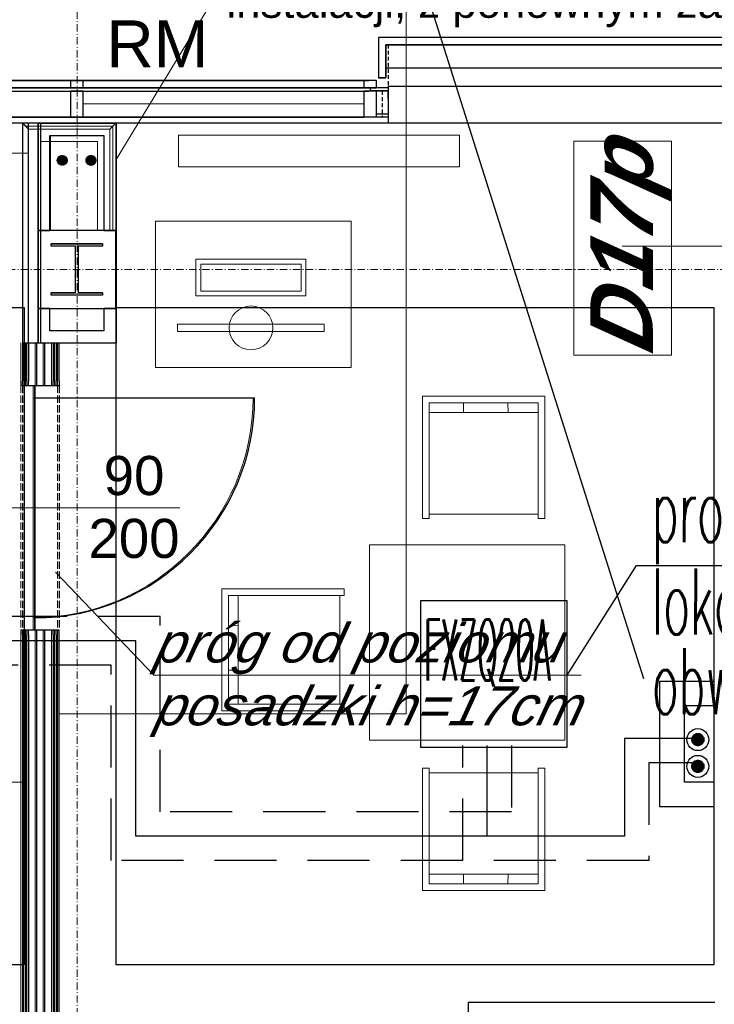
# Model space of a CAD drawing. Header units: millimetres. Extents: x -8642 to 28269, y -6609 to 3701.
# Tile 248 of 256: x 6457 to 6741, y -301 to 102. Entities that reach past the tile are written whole.
import ezdxf
from ezdxf.enums import TextEntityAlignment as Align

# ---------------------------------------------------------------- set-up
doc = ezdxf.new("R2010")
doc.units = ezdxf.units.MM
doc.header["$LTSCALE"] = 1000
doc.header["$MEASUREMENT"] = 0
for name, pattern in [('DASHED', [19.05, 12.7, -6.35]), ('rzut 1 pietra$0$ArchiTECH.PC 1. Line Type', [0.004, 0.003, -0.001]), ('rzut 1 pietra$0$ArchiTECH.PC 2. Line Type', [0.0025, 0.0015, -0.001]), ('rzut 1 pietra$0$ArchiTECH.PC 5. Line Type', [0.0053, 0.003, -0.001, 0.0003, -0.001]), ('rzut 1 pietra$0$ArchiTECH.PC Solid Line Type', [0]), ('SUFIT_1 PIETRO$0$ArchiTECH.PC 1. Line Type', [0.004, 0.003, -0.001]), ('SUFIT_1 PIETRO$0$ArchiTECH.PC 2. Line Type', [0.0025, 0.0015, -0.001]), ('SUFIT_1 PIETRO$0$ArchiTECH.PC Solid Line Type', [0])]:
    doc.linetypes.add(name, pattern=pattern)
doc.layers.get('0').update_dxf_attribs({"lineweight": 25})
for name, color, linetype, lineweight in [('_Etap_3_klimatyzator_w starej_lokalizacji', 6, 'Continuous', 30), ('_Etap_3_opis', 7, 'Continuous', 30), ('_Numer_jednostki', 11, 'Continuous', 30), ('IS_ARCH', 254, 'Continuous', 18), ('IS_FREON_GAZ', 254, 'DASHED', 30), ('KLIMA_NOWE', 254, 'Continuous', 30)]:
    doc.layers.add(name, color=color, linetype=linetype, lineweight=lineweight)
for name, color, linetype in [('IS_HC_IZOLACJA', 254, 'Continuous'), ('IS_UWAGI', 254, 'Continuous'), ('IS_WK_KAN_SKROPLINY', 254, 'DASHED'), ('SUFIT_1 PIETRO$0$ELEM KONSTRUKCJI - inwent', 254, 'Continuous'), ('SUFIT_1 PIETRO$0$INWENTARYZACJA', 254, 'Continuous'), ('SUFIT_1 PIETRO$0$Kalka 1', 254, 'Continuous'), ('SUFIT_1 PIETRO$0$Layer248', 254, 'Continuous'), ('SUFIT_1 PIETRO$0$sciany projektowane', 254, 'Continuous'), ('SUFIT_1 PIETRO$0$TYP SUFITÓW_NOWYCH', 254, 'Continuous'), ('VRF_GAS', 51, 'DASHED'), ('VRF_LIQUID', 161, 'Continuous')]:
    doc.layers.add(name, color=color, linetype=linetype)
doc.styles.add('romans1', font='simplex.shx', dxfattribs={"width": 0.8})
doc.styles.add('rzut 1 pietra$0$ArchiTECHStyle1', font='arial.ttf', dxfattribs={"height": 0.16})
doc.styles.add('rzut 1 pietra$0$ArchiTECHStyle2', font='ariali.ttf', dxfattribs={"oblique": 15, "height": 0.16})
doc.styles.add('rzut 1 pietra$0$ArchiTECHStyle4', font='arialbi.ttf', dxfattribs={"oblique": 15, "height": 0.256})

# ---------------------------------------------------------------- blocks, each defined once
blk = doc.blocks.new('jw_FXZQ20A')
blk.add_lwpolyline([(0, 0), (60, 0), (60, 60), (0, 60)], close=True)
at = {"color": 7, "style": 'romans1', "width": 0.35}
blk.add_text('FXZQ20A', height=25, rotation=359.9189, dxfattribs=at).set_placement((1.49, 27.37))

msp = doc.modelspace()

# ---------------------------------------------------------------- hatches: boundary and pattern name
at = {"layer": 'IS_FREON_GAZ', "ltscale": 5}
msp.add_hatch(color=256, dxfattribs=at).paths.add_polyline_path([(6736.53, -192.44, 1), (6731.53, -192.44, 1)])
at = {"layer": 'IS_FREON_GAZ', "ltscale": 0.02}
msp.add_hatch(color=256, dxfattribs=at).paths.add_polyline_path([(6736.53, -203.39, 1), (6731.53, -203.39, 1)])

# ---------------------------------------------------------------- linework, layer by layer
at = {"layer": '_Etap_3_opis'}
for p, q in [((6680.53, -166.04), (6708.97, -121.22)), ((6708.97, -121.22), (6836.85, -121.22))]:
    msp.add_line(p, q, dxfattribs=at)
at = {"layer": '_Numer_jednostki'}
msp.add_lwpolyline([(6511.49, 125.79), (6619.05, 125.79), (6711.81, -167.38)], dxfattribs=at)
at = {"layer": 'IS_ARCH', "linetype": 'rzut 1 pietra$0$ArchiTECH.PC 5. Line Type'}
for p, q in [((6480, 773.48), (6480, -2117.32)), ((-3581.18, 0), (11755.85, 0))]:
    msp.add_line(p, q, dxfattribs=at)
at = {"layer": 'IS_ARCH', "linetype": 'rzut 1 pietra$0$ArchiTECH.PC Solid Line Type'}
for p, q in [((6614.68, 161.07), (6614.68, -177.9)), ((6541.15, 119.48), (6496, 45.08)), ((7436.5, 95), (6603.37, 94.99)), ((6603.37, 94.99), (6603.37, 78.5)), ((7436.5, 94.99), (6603.37, 94.99)), ((6603.37, 94.99), (6603.37, 78.5)), ((7433.5, 92), (6606.37, 91.99)), ((6606.37, 78.5), (6606.37, 91.99)), ((6606.37, 91.99), (7433.5, 91.99)), ((6606.37, 91.99), (6606.37, 78.51)), ((7432.58, 82.5), (6606.37, 82.49)), ((2166.23, 77.5), (6599.38, 77.5)), ((6482.37, 77.5), (6477.37, 77.5)), ((6477.37, 77.5), (6477.37, 74.51)), ((6482.37, 77.5), (6482.37, 74.51)), ((6602.37, 77.5), (6597.37, 77.5)), ((6597.37, 77.5), (6597.37, 74.51)), ((6602.37, 77.5), (6602.37, 74.51)), ((6606.37, 78.51), (6603.37, 78.5)), ((6603.37, 78.5), (6606.37, 78.5)), ((2166.23, 74.51), (6599.38, 74.51)), ((2166.23, 73.03), (6599.38, 73.03)), ((6477.37, 74.51), (6482.37, 74.51)), ((6482.37, 73.03), (6477.37, 73.03)), ((6477.37, 73.03), (6477.37, 62.5)), ((6482.37, 73.03), (6482.37, 62.5)), ((6597.37, 74.51), (6602.37, 74.51)), ((6602.37, 73.03), (6597.37, 73.03)), ((6597.37, 73.03), (6597.37, 62.5)), ((6599.89, 74.47), (6599.89, 73.18)), ((6607.29, 74.47), (6599.89, 74.47)), ((6607.29, 73.19), (6599.89, 73.18)), ((6607.19, 73.15), (6599.89, 73.14)), ((6602.37, 73.03), (6602.37, 62.5)), ((6607.19, 73.15), (6607.19, 69.91)), ((6607.29, 74.47), (6607.29, 73.19)), ((7432.5, 75), (6607.37, 75)), ((6607.37, 75), (6607.37, 60)), ((6482.37, 67.77), (6597.37, 67.77)), ((2166.23, 62.5), (6597.38, 62.5)), ((6482.37, 62.5), (6477.37, 62.5)), ((6602.37, 62.5), (6597.37, 62.5)), ((6602.37, 63.75), (6602.37, 62.5)), ((6602.37, 63.75), (6607.37, 63.75)), ((6607.37, 62.5), (6602.37, 62.5)), ((6607.37, 63.75), (6607.37, 62.5)), ((7603.64, 60), (1756.36, 60)), ((7579.64, 60), (1780.36, 60)), ((6479.81, 60), (5056, 60)), ((6460.18, 60.08), (6240.18, 60.08)), ((6460.18, 57.47), (6457.68, 60)), ((6457.68, 60), (6457.68, -30)), ((6457.68, 60), (6457.68, -30)), ((6496, 60), (6457.68, 60)), ((6457.68, 60), (6458.97, 58.7)), ((6496, 60), (6457.68, 60)), ((6494.7, 58.7), (6458.97, 58.7)), ((6458.97, 58.7), (6460.25, 57.4)), ((6458.97, 58.7), (6494.7, 58.7)), ((6458.97, 58.7), (6494.7, 58.7)), ((6460.18, 47.58), (6460.18, 60.08)), ((6460.18, -30), (6460.18, 57.47)), ((6460.18, -30), (6460.18, 57.47)), ((6460.25, 57.4), (6493.4, 57.4)), ((6460.25, 57.4), (6493.4, 57.4)), ((6464.03, 60), (6479.81, 60)), ((6740.5, 60), (6479.81, 60)), ((6496.03, 60), (6479.81, 60)), ((6494.7, 58.7), (6493.4, 57.4)), ((6493.4, 57.4), (6494.7, 58.7)), ((6493.4, 57.4), (6493.4, 16.08)), ((6493.4, 57.4), (6493.4, 16.08)), ((6496, 60), (6494.7, 58.7)), ((6494.7, 58.7), (6496, 60)), ((6494.7, 16.08), (6494.7, 58.7)), ((6494.7, 58.7), (6494.7, 16.08)), ((6494.7, 58.7), (6494.7, 16.08)), ((6496, 16.08), (6496, 60)), ((6496, 16.08), (6496, 60)), ((6496.03, 60), (6496.03, 16)), ((6496.03, 60), (6496.03, -30)), ((7432.5, 60), (6607.37, 60)), ((6614.68, -181.89), (6614.68, 57.3)), ((6465.18, -30), (6465.18, 52.4)), ((6465.18, 52.4), (6488.4, 52.4)), ((6488.4, 52.4), (6488.4, 16.08)), ((6636.53, 55.02), (6521.53, 55.02)), ((6521.53, 55.02), (6521.53, 42.02)), ((6636.53, 55.02), (6521.53, 55.02)), ((6521.53, 55.02), (6521.53, 42.02)), ((6636.53, 42.02), (6636.53, 55.02)), ((6636.53, 42.02), (6636.53, 55.02)), ((6683.3, -35.05), (6683.3, 52.53)), ((6683.3, 52.53), (6723.3, 52.53)), ((6723.3, 52.53), (6723.3, -35.05)), ((6240.18, 47.58), (6460.18, 47.58)), ((6521.53, 42.02), (6636.53, 42.02)), ((6521.53, 42.02), (6636.53, 42.02)), ((6512.12, -40.15), (6512.12, 19.85)), ((6512.12, 19.85), (6592.12, 19.85)), ((6592.12, 19.85), (6592.12, -40.15)), ((6495.93, 16.08), (6463.93, 16.08)), ((6463.93, 16.08), (6463.93, -15.92)), ((6488.4, 16.08), (6496, 16.08)), ((6493.4, 16.08), (6494.7, 16.08)), ((6494.7, 16.08), (6496, 16.08)), ((6495.93, -15.92), (6495.93, 16.08)), ((6495.93, 16.08), (6495.93, 16.08)), ((6469.43, 10.58), (6490.43, 10.58)), ((6469.43, 9.58), (6469.43, 10.58)), ((6469.43, 10.58), (6469.43, 10.58)), ((6469.43, 10.58), (6490.43, 10.58)), ((6469.43, 9.58), (6469.43, 10.58)), ((6479.43, 9.58), (6469.43, 9.58)), ((6479.43, 9.58), (6469.43, 9.58)), ((6479.43, -9.42), (6479.43, 9.58)), ((6479.43, -9.42), (6479.43, 9.58)), ((6490.43, 9.58), (6480.43, 9.58)), ((6480.43, 9.58), (6480.43, -9.42)), ((6490.43, 9.58), (6480.43, 9.58)), ((6480.43, 9.58), (6480.43, -9.42)), ((6490.43, 10.58), (6490.43, 9.58)), ((6490.43, 10.58), (6490.43, 9.58)), ((6703, 9.49), (6803, 9.49)), ((6573.66, 4.19), (6528.66, 4.19)), ((6528.66, 4.19), (6528.66, -10.81)), ((6573.66, -10.81), (6573.66, 4.19)), ((6530.66, -8.81), (6530.66, 2.19)), ((6530.66, 2.19), (6571.66, 2.19)), ((6571.66, 2.19), (6571.66, -8.81)), ((6469.43, -10.42), (6469.43, -9.42)), ((6469.43, -9.42), (6479.43, -9.42)), ((6469.43, -10.42), (6469.43, -9.42)), ((6469.43, -9.42), (6479.43, -9.42)), ((6490.43, -10.42), (6469.43, -10.42)), ((6490.43, -10.42), (6469.43, -10.42)), ((6480.43, -9.42), (6490.43, -9.42)), ((6480.43, -9.42), (6490.43, -9.42)), ((6490.43, -9.42), (6490.43, -10.42)), ((6490.43, -9.42), (6490.43, -10.42)), ((6528.66, -10.81), (6573.66, -10.81)), ((6571.66, -8.81), (6530.66, -8.81)), ((6468.93, -15.92), (6463.93, -15.92)), ((6463.93, -15.92), (6463.93, -30)), ((6463.93, -15.92), (6495.93, -15.92)), ((6468.93, -25), (6468.93, -15.92)), ((6496, -15.92), (6491, -15.92)), ((6491, -15.92), (6491, -25)), ((6496, -30), (6496, -15.92)), ((6581.16, -22.39), (6521.16, -22.39)), ((6521.16, -22.39), (6521.16, -25.39)), ((6581.16, -25.39), (6581.16, -22.39)), ((6491, -25), (6468.93, -25)), ((6521.16, -25.39), (6581.16, -25.39)), ((6457.01, -30), (6457.01, -45.51)), ((6457.68, -30), (6460.18, -30)), ((6457.68, -30), (6465.18, -30)), ((6458.26, -30), (6458.26, -45.51)), ((6459.51, -30), (6459.51, -45.51)), ((6462.85, -45.51), (6462.85, -30)), ((6463.93, -30), (6496, -30)), ((6466.18, -45.51), (6466.18, -30)), ((6469.51, -30), (6469.51, -45.51)), ((6470.76, -30), (6470.76, -45.51)), ((6472.01, -45.51), (6472.01, -30)), ((6723.3, -35.05), (6683.3, -35.05)), ((6592.12, -40.15), (6512.12, -40.15)), ((6457.01, -47.51), (6457.01, -45.51)), ((6457.01, -47.51), (6457.01, -45.51)), ((6458.26, -47.51), (6457.01, -47.51)), ((6458.26, -47.51), (6458.26, -45.51)), ((6459.51, -47.51), (6458.26, -47.51)), ((6459.51, -47.51), (6459.51, -45.51)), ((6462.01, -47.51), (6459.51, -47.51)), ((6469.51, -47.51), (6462.01, -47.51)), ((6462.01, -47.51), (6462.01, -147.51)), ((6462.01, -147.51), (6462.01, -47.51)), ((6462.01, -47.51), (6462.01, -147.51)), ((6462.85, -47.51), (6462.85, -45.51)), ((6466.18, -47.51), (6466.18, -45.51)), ((6469.51, -47.51), (6469.51, -45.51)), ((6470.76, -47.51), (6469.51, -47.51)), ((6470.76, -47.51), (6470.76, -45.51)), ((6472.01, -47.51), (6470.76, -47.51)), ((6472.01, -45.51), (6472.01, -47.51)), ((6671.41, -51.91), (6621.41, -51.91)), ((6621.41, -51.91), (6621.41, -101.91)), ((6671.41, -101.91), (6671.41, -51.91)), ((6462.01, -52.51), (6552.01, -52.51)), ((6624.14, -101.91), (6624.14, -54.64)), ((6624.14, -54.64), (6668.69, -54.64)), ((6638.14, -58.55), (6638.14, -54.64)), ((6656.32, -54.64), (6656.41, -58.55)), ((6668.69, -54.64), (6668.69, -101.91)), ((6668.78, -58.55), (6624.14, -58.55)), ((6422.01, -97.51), (6522.01, -97.51)), ((6668.69, -100.09), (6624.14, -100.09)), ((6621.41, -101.91), (6624.14, -101.91)), ((6668.69, -101.91), (6671.41, -101.91)), ((6599.66, -192.72), (6599.66, -112.72)), ((6599.66, -112.72), (6679.66, -112.72)), ((6679.66, -112.72), (6679.66, -192.72)), ((6511.48, -166.04), (6471.13, -123.83)), ((6589.28, -130.7), (6539.28, -130.71)), ((6539.28, -130.71), (6539.28, -180.71)), ((6589.28, -133.43), (6589.28, -130.7)), ((6542.01, -177.98), (6542.01, -133.43)), ((6542.01, -133.43), (6589.28, -133.43)), ((6545.92, -133.34), (6545.92, -177.98)), ((6587.47, -133.43), (6587.47, -177.98)), ((6458.26, -147.51), (6457.01, -147.51)), ((6457.01, -147.51), (6457.01, -149.51)), ((6457.01, -149.51), (6457.01, -147.51)), ((6459.51, -147.51), (6458.26, -147.51)), ((6458.26, -149.51), (6458.26, -147.51)), ((6462.01, -147.51), (6459.51, -147.51)), ((6459.51, -149.51), (6459.51, -147.51)), ((6469.51, -147.51), (6462.01, -147.51)), ((6462.85, -149.51), (6462.85, -147.51)), ((6466.18, -149.51), (6466.18, -147.51)), ((6470.76, -147.51), (6469.51, -147.51)), ((6469.51, -149.51), (6469.51, -147.51)), ((6472.01, -147.51), (6470.76, -147.51)), ((6470.76, -149.51), (6470.76, -147.51)), ((6472.01, -149.51), (6472.01, -147.51)), ((6542.01, -145.8), (6545.92, -145.71)), ((6457.01, -149.51), (6457.01, -556.92)), ((6458.26, -149.51), (6458.26, -556.92)), ((6459.51, -149.51), (6459.51, -556.92)), ((6462.85, -556.92), (6462.85, -149.51)), ((6466.18, -556.92), (6466.18, -149.51)), ((6469.51, -149.51), (6469.51, -556.92)), ((6470.76, -149.51), (6470.76, -556.92)), ((6472.01, -556.92), (6472.01, -149.51)), ((6545.92, -163.98), (6542.01, -163.98)), ((6511.48, -166.04), (6686.24, -166.04)), ((6539.28, -180.71), (6589.28, -180.7)), ((6589.28, -177.98), (6542.01, -177.98)), ((6589.28, -180.7), (6589.28, -177.98)), ((6472.68, -181.89), (6614.68, -181.89)), ((6679.66, -192.72), (6599.66, -192.72)), ((6621.41, -254.16), (6621.41, -204.16)), ((6621.41, -204.16), (6624.14, -204.16)), ((6624.14, -204.16), (6624.14, -251.44)), ((6668.69, -251.44), (6668.69, -204.16)), ((6668.69, -204.16), (6671.41, -204.16)), ((6671.41, -204.16), (6671.41, -254.16)), ((6668.69, -205.98), (6624.14, -205.98)), ((6457.68, -209.92), (5782.18, -209.92)), ((6668.78, -247.53), (6624.14, -247.53)), ((6638.14, -247.53), (6638.14, -251.44)), ((6656.32, -251.44), (6656.41, -247.53)), ((6624.14, -251.44), (6668.69, -251.44)), ((6671.41, -254.16), (6621.41, -254.16)), ((6741, -300), (6640, -300)), ((6640, -300), (6640, -601))]:
    msp.add_line(p, q, dxfattribs=at)
at = {"layer": 'IS_ARCH', "linetype": 'rzut 1 pietra$0$ArchiTECH.PC 2. Line Type'}
for p, q in [((6607.37, 92.08), (6607.37, 75)), ((6607.29, 73.03), (6602.37, 73.03)), ((6604.8, 73.04), (6604.79, 62.42))]:
    msp.add_line(p, q, dxfattribs=at)
at = {"layer": 'IS_ARCH', "linetype": 'rzut 1 pietra$0$ArchiTECH.PC 1. Line Type'}
for p, q in [((6457.01, -47.51), (6457.01, -147.51)), ((6472.01, -47.51), (6472.01, -147.51))]:
    msp.add_line(p, q, dxfattribs=at)
at = {"layer": 'IS_ARCH', "linetype": 'rzut 1 pietra$0$ArchiTECH.PC Solid Line Type'}
msp.add_circle((6551.16, -23.89), 8.96, dxfattribs=at)
msp.add_arc((6462.01, -52.51), 90, 270, 0, dxfattribs=at)
at = {"layer": 'IS_FREON_GAZ', "linetype": 'Continuous', "ltscale": 0.002}
for points in [[(6734.03, -191.98), (6704.03, -191.98), (6704.03, -231.98), (6504.03, -231.98), (6504.03, -151.98), (5396.85, -151.98)], [(6647.83, -231.98), (6647.83, -194.89)]]:
    msp.add_lwpolyline(points, dxfattribs=at)
at = {"layer": 'IS_FREON_GAZ', "ltscale": 0.002}
for points in [[(6734.03, -201.98), (6714.03, -201.98), (6714.03, -241.98), (6494.03, -241.98), (6494.03, -161.98), (5406.85, -161.98)], [(6637.83, -241.98), (6637.83, -194.89)]]:
    msp.add_lwpolyline(points, dxfattribs=at)
at = {"layer": 'IS_FREON_GAZ', "ltscale": 5}
msp.add_circle((6734.03, -192.44), 2.5, dxfattribs=at)
at = {"layer": 'IS_FREON_GAZ', "ltscale": 0.02}
msp.add_circle((6734.03, -203.39), 2.5, dxfattribs=at)
at = {"layer": 'IS_HC_IZOLACJA'}
for centre in [(6734.03, -192.44), (6734.03, -203.39)]:
    msp.add_circle(centre, 4.5, dxfattribs=at)
at = {"layer": 'IS_UWAGI'}
for points in [[(6740.53, -219.89), (6718.53, -219.89), (6718.53, -168.48), (6740.53, -168.48)], [(6740.53, -209.89), (6728.53, -209.89), (6728.53, -178.48), (6740.53, -178.48)]]:
    msp.add_lwpolyline(points, dxfattribs=at)
at = {"layer": 'IS_WK_KAN_SKROPLINY', "lineweight": 30, "ltscale": 0.002}
msp.add_lwpolyline([(6657.83, -194.89), (6657.83, -221.98), (6514.03, -221.98), (6514.03, -141.98), (5809.53, -141.98)], dxfattribs=at)
at = {"layer": 'KLIMA_NOWE', "ltscale": 0.05}
for p, q in [((6471.93, 44.68), (6473.93, 46.68)), ((6471.93, 44.51), (6474.1, 46.68)), ((6471.93, 44.68), (6473.93, 46.68)), ((6471.93, 44.51), (6474.1, 46.68)), ((6471.94, 44.86), (6473.75, 46.68)), ((6471.94, 44.86), (6473.75, 46.68)), ((6471.95, 44.35), (6474.26, 46.66)), ((6471.95, 44.35), (6474.26, 46.66)), ((6471.96, 45.07), (6473.54, 46.65)), ((6471.96, 45.07), (6473.54, 46.65)), ((6471.98, 44.21), (6474.4, 46.63)), ((6471.98, 44.21), (6474.4, 46.63)), ((6472.02, 44.07), (6474.54, 46.59)), ((6472.02, 44.07), (6474.54, 46.59)), ((6472.03, 45.31), (6473.3, 46.58)), ((6472.03, 45.31), (6473.3, 46.58)), ((6472.07, 43.94), (6474.67, 46.54)), ((6472.07, 43.94), (6474.67, 46.54)), ((6472.12, 43.82), (6474.79, 46.49)), ((6472.12, 43.82), (6474.79, 46.49)), ((6472.16, 45.62), (6472.99, 46.45)), ((6472.16, 45.62), (6472.99, 46.45)), ((6472.19, 43.7), (6474.91, 46.43)), ((6472.19, 43.7), (6474.91, 46.43)), ((6472.25, 43.59), (6475.02, 46.36)), ((6472.25, 43.59), (6475.02, 46.36)), ((6472.33, 43.49), (6475.12, 46.29)), ((6472.33, 43.49), (6475.12, 46.29)), ((6472.4, 43.39), (6475.22, 46.21)), ((6472.4, 43.39), (6475.22, 46.21)), ((6472.49, 43.3), (6475.32, 46.12)), ((6472.49, 43.3), (6475.32, 46.12)), ((6472.58, 43.21), (6475.4, 46.03)), ((6472.58, 43.21), (6475.4, 46.03)), ((6472.67, 43.13), (6475.48, 45.94)), ((6472.67, 43.13), (6475.48, 45.94)), ((6472.77, 43.05), (6475.56, 45.84)), ((6472.77, 43.05), (6475.56, 45.84)), ((6472.88, 42.98), (6475.63, 45.73)), ((6472.88, 42.98), (6475.63, 45.73)), ((6472.99, 42.92), (6475.7, 45.62)), ((6472.99, 42.92), (6475.7, 45.62)), ((6473.11, 42.86), (6475.75, 45.5)), ((6473.11, 42.86), (6475.75, 45.5)), ((6473.24, 42.81), (6475.8, 45.38)), ((6473.24, 42.81), (6475.8, 45.38)), ((6473.37, 42.76), (6475.85, 45.24)), ((6473.37, 42.76), (6475.85, 45.24)), ((6473.51, 42.73), (6475.88, 45.1)), ((6473.51, 42.73), (6475.88, 45.1)), ((6473.66, 42.7), (6475.91, 44.95)), ((6473.66, 42.7), (6475.91, 44.95)), ((6473.82, 42.69), (6475.92, 44.79)), ((6473.82, 42.69), (6475.92, 44.79)), ((6474, 42.69), (6475.93, 44.61)), ((6474, 42.69), (6475.93, 44.61)), ((6474.19, 42.7), (6475.91, 44.42)), ((6474.19, 42.7), (6475.91, 44.42)), ((6474.41, 42.74), (6475.87, 44.2)), ((6474.41, 42.74), (6475.87, 44.2)), ((6474.67, 42.83), (6475.78, 43.94)), ((6474.67, 42.83), (6475.78, 43.94)), ((6475.05, 43.03), (6475.58, 43.56)), ((6475.05, 43.03), (6475.58, 43.56))]:
    msp.add_line(p, q, dxfattribs=at)
at = {"layer": 'KLIMA_NOWE', "linetype": 'DASHED', "ltscale": 0.5}
for p, q in [((6483.69, 44.78), (6485.6, 46.68)), ((6483.69, 44.6), (6485.77, 46.68)), ((6483.69, 44.78), (6485.6, 46.68)), ((6483.69, 44.6), (6485.77, 46.68)), ((6483.71, 44.44), (6485.94, 46.67)), ((6483.71, 44.44), (6485.94, 46.67)), ((6483.71, 44.97), (6485.4, 46.66)), ((6483.71, 44.97), (6485.4, 46.66)), ((6483.73, 44.29), (6486.09, 46.64)), ((6483.73, 44.29), (6486.09, 46.64)), ((6483.76, 45.2), (6485.18, 46.62)), ((6483.76, 45.2), (6485.18, 46.62)), ((6483.76, 44.14), (6486.23, 46.61)), ((6483.76, 44.14), (6486.23, 46.61)), ((6483.81, 44.01), (6486.37, 46.57)), ((6483.81, 44.01), (6486.37, 46.57)), ((6483.85, 45.46), (6484.91, 46.53)), ((6483.85, 45.46), (6484.91, 46.53)), ((6483.86, 43.88), (6486.49, 46.52)), ((6483.86, 43.88), (6486.49, 46.52)), ((6483.91, 43.76), (6486.61, 46.46)), ((6483.91, 43.76), (6486.61, 46.46)), ((6483.98, 43.65), (6486.72, 46.4)), ((6483.98, 43.65), (6486.72, 46.4)), ((6484.05, 43.54), (6486.83, 46.33)), ((6484.05, 43.54), (6486.83, 46.33)), ((6484.08, 45.88), (6484.5, 46.29)), ((6484.08, 45.88), (6484.5, 46.29)), ((6484.12, 43.44), (6486.93, 46.25)), ((6484.12, 43.44), (6486.93, 46.25)), ((6484.2, 43.35), (6487.03, 46.17)), ((6484.2, 43.35), (6487.03, 46.17)), ((6484.29, 43.26), (6487.12, 46.08)), ((6484.29, 43.26), (6487.12, 46.08)), ((6484.38, 43.17), (6487.2, 45.99)), ((6484.38, 43.17), (6487.2, 45.99)), ((6484.48, 43.09), (6487.28, 45.89)), ((6484.48, 43.09), (6487.28, 45.89)), ((6484.58, 43.02), (6487.36, 45.79)), ((6484.58, 43.02), (6487.36, 45.79)), ((6484.69, 42.95), (6487.42, 45.68)), ((6484.69, 42.95), (6487.42, 45.68)), ((6484.81, 42.89), (6487.49, 45.57)), ((6484.81, 42.89), (6487.49, 45.57)), ((6484.93, 42.83), (6487.54, 45.44)), ((6484.93, 42.83), (6487.54, 45.44)), ((6485.06, 42.79), (6487.59, 45.32)), ((6485.06, 42.79), (6487.59, 45.32)), ((6485.2, 42.75), (6487.63, 45.18)), ((6485.2, 42.75), (6487.63, 45.18)), ((6485.34, 42.72), (6487.66, 45.03)), ((6485.34, 42.72), (6487.66, 45.03)), ((6485.5, 42.69), (6487.68, 44.88)), ((6485.5, 42.69), (6487.68, 44.88)), ((6485.67, 42.68), (6487.69, 44.71)), ((6485.67, 42.68), (6487.69, 44.71)), ((6485.85, 42.69), (6487.68, 44.53)), ((6485.85, 42.69), (6487.68, 44.53)), ((6486.05, 42.72), (6487.66, 44.32)), ((6486.05, 42.72), (6487.66, 44.32)), ((6486.29, 42.78), (6487.6, 44.09)), ((6486.29, 42.78), (6487.6, 44.09)), ((6486.58, 42.89), (6487.48, 43.79)), ((6486.58, 42.89), (6487.48, 43.79))]:
    msp.add_line(p, q, dxfattribs=at)
at = {"layer": 'SUFIT_1 PIETRO$0$ELEM KONSTRUKCJI - inwent', "linetype": 'SUFIT_1 PIETRO$0$ArchiTECH.PC Solid Line Type'}
for p, q in [((6495.93, 16), (6463.93, 16)), ((6463.93, 16), (6463.93, -16)), ((6495.93, -16), (6495.93, 16)), ((6495.93, 16), (6495.93, 16)), ((6469.43, 10.5), (6490.43, 10.5)), ((6469.43, 9.5), (6469.43, 10.5)), ((6469.43, 10.5), (6469.43, 10.5)), ((6469.43, 10.5), (6490.43, 10.5)), ((6469.43, 9.5), (6469.43, 10.5)), ((6479.43, 9.5), (6469.43, 9.5)), ((6479.43, 9.5), (6469.43, 9.5)), ((6479.43, -9.5), (6479.43, 9.5)), ((6479.43, -9.5), (6479.43, 9.5)), ((6490.43, 9.5), (6480.43, 9.5)), ((6480.43, 9.5), (6480.43, -9.5)), ((6490.43, 9.5), (6480.43, 9.5)), ((6480.43, 9.5), (6480.43, -9.5)), ((6490.43, 10.5), (6490.43, 9.5)), ((6490.43, 10.5), (6490.43, 9.5)), ((6469.43, -10.5), (6469.43, -9.5)), ((6469.43, -9.5), (6479.43, -9.5)), ((6469.43, -10.5), (6469.43, -9.5)), ((6469.43, -9.5), (6479.43, -9.5)), ((6490.43, -10.5), (6469.43, -10.5)), ((6490.43, -10.5), (6469.43, -10.5)), ((6480.43, -9.5), (6490.43, -9.5)), ((6480.43, -9.5), (6490.43, -9.5)), ((6490.43, -9.5), (6490.43, -10.5)), ((6490.43, -9.5), (6490.43, -10.5)), ((6463.93, -16), (6495.93, -16))]:
    msp.add_line(p, q, dxfattribs=at)
at = {"layer": 'SUFIT_1 PIETRO$0$INWENTARYZACJA', "linetype": 'SUFIT_1 PIETRO$0$ArchiTECH.PC Solid Line Type'}
for p, q in [((6603.37, 94.91), (6603.37, 78.42)), ((7436.5, 94.91), (6603.37, 94.91)), ((6606.37, 78.42), (6606.37, 91.91)), ((6606.37, 91.91), (7433.5, 91.91)), ((6603.37, 78.42), (6606.37, 78.42)), ((6496, 59.92), (6463.93, 59.92)), ((6463.93, 59.92), (6463.93, 16)), ((6496, 16), (6496, 59.92)), ((6468.93, 54.92), (6491, 54.92)), ((6468.93, 16), (6468.93, 54.92)), ((6491, 54.92), (6491, 16)), ((6463.93, 16), (6468.93, 16)), ((6491, 16), (6496, 16)), ((6468.93, -16), (6463.93, -16)), ((6463.93, -16), (6463.93, -30.08)), ((6468.93, -25.08), (6468.93, -16)), ((6496, -16), (6491, -16)), ((6491, -16), (6491, -25.08)), ((6496, -30.08), (6496, -16)), ((6491, -25.08), (6468.93, -25.08)), ((6463.93, -30.08), (6496, -30.08)), ((6741, -300.08), (6640, -300.08)), ((6640, -300.08), (6640, -616.08))]:
    msp.add_line(p, q, dxfattribs=at)
at = {"layer": 'SUFIT_1 PIETRO$0$Kalka 1', "linetype": 'SUFIT_1 PIETRO$0$ArchiTECH.PC Solid Line Type'}
for p, q in [((7436.5, 94.92), (6603.37, 94.91)), ((6603.37, 94.91), (6603.37, 78.42)), ((7433.5, 91.92), (6606.37, 91.91)), ((6606.37, 91.91), (6606.37, 78.42)), ((7432.58, 82.42), (6606.37, 82.41)), ((2166.23, 77.42), (6599.38, 77.42)), ((6477.37, 77.42), (6477.37, 74.42)), ((6482.37, 77.42), (6477.37, 77.42)), ((6482.37, 77.42), (6482.37, 74.42)), ((6597.37, 77.42), (6597.37, 74.42)), ((6602.37, 77.42), (6597.37, 77.42)), ((6602.37, 77.42), (6602.37, 74.42)), ((6606.37, 78.42), (6603.37, 78.42)), ((2166.23, 74.42), (6599.38, 74.42)), ((2166.23, 72.95), (6599.38, 72.95)), ((6477.37, 74.42), (6482.37, 74.42)), ((6477.37, 72.95), (6477.37, 62.42)), ((6482.37, 72.95), (6477.37, 72.95)), ((6482.37, 72.95), (6482.37, 62.42)), ((6597.37, 74.42), (6602.37, 74.42)), ((6597.37, 72.95), (6597.37, 62.42)), ((6602.37, 72.95), (6597.37, 72.95)), ((6607.29, 74.38), (6599.89, 74.38)), ((6599.89, 74.38), (6599.89, 73.1)), ((6607.29, 73.11), (6599.89, 73.1)), ((6607.19, 73.06), (6599.89, 73.05)), ((6602.37, 72.95), (6602.37, 62.42)), ((6607.19, 73.06), (6607.19, 69.82)), ((6607.29, 74.38), (6607.29, 73.11)), ((6607.37, 74.92), (6607.37, 59.92)), ((7432.5, 74.92), (6607.37, 74.92)), ((2166.23, 62.42), (6458.33, 62.42)), ((6458.33, 62.42), (6597.38, 62.42)), ((6482.37, 62.42), (6477.37, 62.42)), ((6602.37, 62.42), (6597.37, 62.42)), ((6602.37, 63.67), (6607.37, 63.67)), ((6602.37, 63.67), (6602.37, 62.42)), ((6607.37, 62.42), (6602.37, 62.42)), ((6607.37, 63.67), (6607.37, 62.42)), ((6458.33, 59.92), (1756.36, 59.92)), ((6458.33, 59.92), (1780.36, 59.92)), ((6458.33, 59.92), (5056, 59.92)), ((7603.64, 59.92), (6458.33, 59.92)), ((7579.64, 59.92), (6458.33, 59.92)), ((6479.81, 59.92), (6458.33, 59.92)), ((6464.03, 59.92), (6479.81, 59.92)), ((6464.03, 59.92), (6464.03, -30.08)), ((6464.03, 59.92), (6464.03, 15.92)), ((6464.03, 59.92), (6496.03, 59.92)), ((6496.03, 59.92), (6479.81, 59.92)), ((6740.5, 59.92), (6479.81, 59.92)), ((6496.03, 59.92), (6496.03, -30.08)), ((6496.03, 59.92), (6496.03, 15.92)), ((7432.5, 59.92), (6607.37, 59.92)), ((6469.03, 54.92), (6491.03, 54.92)), ((6469.03, 54.92), (6469.03, 15.92)), ((6491.03, 54.92), (6491.03, 15.92))]:
    msp.add_line(p, q, dxfattribs=at)
at = {"layer": 'SUFIT_1 PIETRO$0$Kalka 1', "linetype": 'SUFIT_1 PIETRO$0$ArchiTECH.PC 2. Line Type'}
for p, q in [((6607.37, 92), (6607.37, 74.92)), ((6607.29, 72.95), (6602.37, 72.95)), ((6604.8, 72.96), (6604.79, 62.34))]:
    msp.add_line(p, q, dxfattribs=at)
at = {"layer": 'SUFIT_1 PIETRO$0$Layer248', "linetype": 'SUFIT_1 PIETRO$0$ArchiTECH.PC Solid Line Type'}
for p, q in [((6460.18, 59.92), (6457.68, 59.92)), ((6457.68, 59.92), (6457.68, -30.08)), ((6465.18, 59.92), (6457.68, 59.92)), ((6457.68, 59.92), (6457.68, -30.08)), ((6460.18, -30.08), (6460.18, 59.92)), ((6460.18, -30.08), (6460.18, 59.92)), ((6465.18, -30.08), (6465.18, 59.92)), ((6457.68, -30.08), (6460.18, -30.08)), ((6457.68, -30.08), (6465.18, -30.08))]:
    msp.add_line(p, q, dxfattribs=at)
at = {"layer": 'SUFIT_1 PIETRO$0$sciany projektowane', "linetype": 'SUFIT_1 PIETRO$0$ArchiTECH.PC Solid Line Type'}
for p, q in [((6457.68, -30.08), (6457.68, -45.59)), ((6458.93, -30.08), (6458.93, -45.59)), ((6460.18, -30.08), (6460.18, -45.59)), ((6463.52, -45.59), (6463.52, -30.08)), ((6466.85, -45.59), (6466.85, -30.08)), ((6470.18, -30.08), (6470.18, -45.59)), ((6471.43, -30.08), (6471.43, -45.59)), ((6472.68, -45.59), (6472.68, -30.08)), ((6457.68, -47.59), (6457.68, -45.59)), ((6457.68, -47.59), (6457.68, -45.59)), ((6458.93, -47.59), (6457.68, -47.59)), ((6458.93, -47.59), (6458.93, -45.59)), ((6460.18, -47.59), (6458.93, -47.59)), ((6460.18, -47.59), (6460.18, -45.59)), ((6462.68, -47.59), (6460.18, -47.59)), ((6470.18, -47.59), (6462.68, -47.59)), ((6462.68, -47.59), (6462.68, -147.59)), ((6462.68, -147.59), (6462.68, -47.59)), ((6462.68, -47.59), (6462.68, -147.59)), ((6463.52, -47.59), (6463.52, -45.59)), ((6466.85, -47.59), (6466.85, -45.59)), ((6470.18, -47.59), (6470.18, -45.59)), ((6471.43, -47.59), (6470.18, -47.59)), ((6471.43, -47.59), (6471.43, -45.59)), ((6472.68, -47.59), (6471.43, -47.59)), ((6472.68, -45.59), (6472.68, -47.59)), ((6462.68, -52.59), (6552.68, -52.59)), ((6458.93, -147.59), (6457.68, -147.59)), ((6457.68, -147.59), (6457.68, -149.59)), ((6457.68, -149.59), (6457.68, -147.59)), ((6460.18, -147.59), (6458.93, -147.59)), ((6458.93, -149.59), (6458.93, -147.59)), ((6462.68, -147.59), (6460.18, -147.59)), ((6460.18, -149.59), (6460.18, -147.59)), ((6470.18, -147.59), (6462.68, -147.59)), ((6463.52, -149.59), (6463.52, -147.59)), ((6466.85, -149.59), (6466.85, -147.59)), ((6471.43, -147.59), (6470.18, -147.59)), ((6470.18, -149.59), (6470.18, -147.59)), ((6472.68, -147.59), (6471.43, -147.59)), ((6471.43, -149.59), (6471.43, -147.59)), ((6472.68, -149.59), (6472.68, -147.59)), ((6457.68, -149.59), (6457.68, -557)), ((6458.93, -149.59), (6458.93, -557)), ((6460.18, -149.59), (6460.18, -557)), ((6463.52, -557), (6463.52, -149.59)), ((6466.85, -557), (6466.85, -149.59)), ((6470.18, -149.59), (6470.18, -557)), ((6471.43, -149.59), (6471.43, -557)), ((6472.68, -557), (6472.68, -149.59))]:
    msp.add_line(p, q, dxfattribs=at)
at = {"layer": 'SUFIT_1 PIETRO$0$sciany projektowane', "linetype": 'SUFIT_1 PIETRO$0$ArchiTECH.PC 1. Line Type'}
for p, q in [((6457.68, -47.59), (6457.68, -147.59)), ((6472.68, -47.59), (6472.68, -147.59))]:
    msp.add_line(p, q, dxfattribs=at)
at = {"layer": 'SUFIT_1 PIETRO$0$sciany projektowane', "linetype": 'SUFIT_1 PIETRO$0$ArchiTECH.PC Solid Line Type'}
msp.add_arc((6462.68, -52.59), 90, 270, 0, dxfattribs=at)
at = {"layer": 'SUFIT_1 PIETRO$0$TYP SUFITÓW_NOWYCH', "linetype": 'SUFIT_1 PIETRO$0$ArchiTECH.PC Solid Line Type'}
for p, q in [((6135.53, -15.58), (6458.33, -15.58)), ((6458.33, -15.58), (6458.33, -284.65)), ((6496.06, -15.58), (6740.53, -15.58)), ((6496.06, -284.65), (6496.06, -15.58)), ((6740.53, -15.58), (6740.53, -284.65)), ((6458.33, -284.65), (6135.53, -284.65)), ((6740.53, -284.65), (6496.06, -284.65))]:
    msp.add_line(p, q, dxfattribs=at)
at = {"layer": 'VRF_GAS', "ltscale": 0.5}
msp.add_circle((6485.69, 44.68), 2, dxfattribs=at)
msp.add_circle((6485.69, 44.68), 2, dxfattribs=at)
msp.add_circle((6485.69, 44.68), 2, dxfattribs=at)
msp.add_circle((6485.69, 44.68), 2, dxfattribs=at)
at = {"layer": 'VRF_LIQUID', "ltscale": 0.05}
msp.add_circle((6473.93, 44.68), 2, dxfattribs=at)
msp.add_circle((6473.93, 44.68), 2, dxfattribs=at)
msp.add_circle((6473.93, 44.68), 2, dxfattribs=at)
msp.add_circle((6473.93, 44.68), 2, dxfattribs=at)

# ---------------------------------------------------------------- block references
at = {"layer": '_Etap_3_klimatyzator_w starej_lokalizacji'}
msp.add_blockref('jw_FXZQ20A', (6620.53, -195.58), dxfattribs=at)
msp.add_blockref('jw_FXZQ20A', (6620.53, -195.58), dxfattribs=at)

# ---------------------------------------------------------------- texts
at = {"layer": '_Etap_3_opis', "style": 'romans1', "width": 0.5}
for s, p in [('proj.JW w istniejącej', (6715.19, -111.56)), ('lokalizacji', (6715.19, -149.39)), ('obw.R3/2.F2.11', (6715.19, -182))]:
    msp.add_text(s, height=27, rotation=359.9189, dxfattribs=at).set_placement(p)
at = {"layer": 'IS_ARCH', "style": 'rzut 1 pietra$0$ArchiTECHStyle1'}
for s, height, p in [('instalacji, z ponownym zabudowaniem', 12.8, (6541.15, 99.19)), ('RM', 19.2, (6492.03, 77)), ('90', 16, (6490.89, -97.14)), ('200', 16, (6484.67, -122.87))]:
    msp.add_text(s, height=height, dxfattribs=at).set_placement(p, align=Align.BOTTOM_LEFT)
at = {"layer": 'IS_ARCH', "style": 'rzut 1 pietra$0$ArchiTECHStyle4', "oblique": 15}
msp.add_text('D17p', height=25.6, rotation=90, dxfattribs=at).set_placement((6723.3, -35.05), align=Align.BOTTOM_LEFT)
at = {"layer": 'IS_ARCH', "style": 'rzut 1 pietra$0$ArchiTECHStyle2', "oblique": 15}
for s, p in [('próg od poziomu', (6511.48, -165.67)), ('posadzki h=17cm', (6511.48, -191.4))]:
    msp.add_text(s, height=16, dxfattribs=at).set_placement(p, align=Align.BOTTOM_LEFT)

doc.saveas('drawing.dxf')
